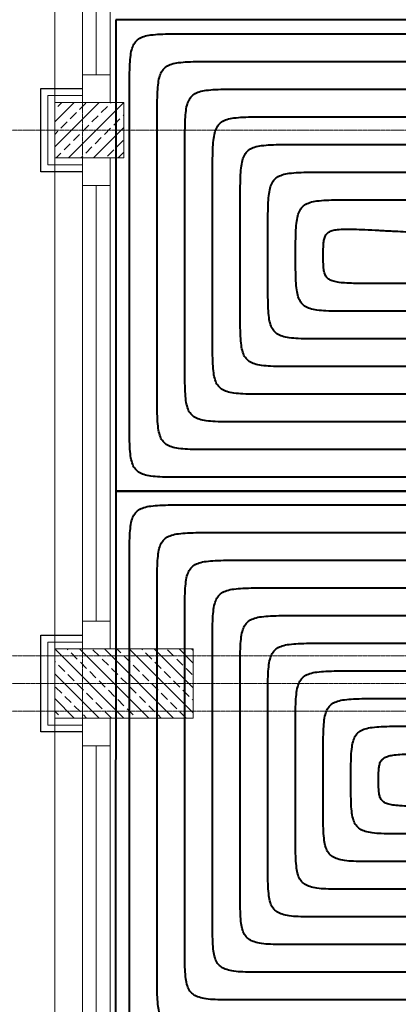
# Model space of a CAD drawing. Header units: millimetres. Extents: x 49908 to 79848, y -11883 to -3092.
# Tile 38 of 222: x 67738 to 67875, y -5943 to -5587. Entities that reach past the tile are written whole.
import ezdxf
from ezdxf.lldxf.tags import DXFTag

# ---------------------------------------------------------------- set-up
doc = ezdxf.new("R2010")
doc.units = ezdxf.units.MM
doc.linetypes.add('DASHDOT', pattern=[1, 0.5, -0.25, 0, -0.25])
doc.linetypes.add('DASHED', pattern=[19.05, 12.7, -6.35])
doc.layers.get('0').update_dxf_attribs({"color": 9, "lineweight": 9})
for name, color, linetype, lineweight in [('A stolarka', 9, 'Continuous', 9), ('A_IZOLACJA', 9, 'ZIGZAG', 9), ('A_KONSTRUKCJA', 9, 'Continuous', 25), ('A_OSIE', 9, 'DASHDOT', 9), ('A_PRZERYW', 9, 'DASHED', 9)]:
    doc.layers.add(name, color=color, linetype=linetype, lineweight=lineweight)
doc.layers.add('IS_Ogrzewanie_płaszczyznowe', color=7, linetype='SOLID', true_color=0xac00e6)
doc.layers.add('IS_Rys.pętli_o.p._Powrót', color=7, linetype='DASH', lineweight=13, true_color=0x4c9a5f)
doc.layers.add('IS_Rys.pętli_o.p._Zasilanie', color=7, linetype='SOLID', lineweight=13, true_color=0xff8c1a)
tags = doc.linetypes.add('DASH', pattern=[15, 10, -5]).pattern_tags.tags
tags[6:7] = [DXFTag(74, 4), DXFTag(75, 0), DXFTag(340, '0'), DXFTag(46, 0.0), DXFTag(50, 0.0), DXFTag(44, 0.0), DXFTag(45, 0.0)]
tags[4:5] = [DXFTag(74, 4), DXFTag(75, 0), DXFTag(340, '0'), DXFTag(46, 0.0), DXFTag(50, 0.0), DXFTag(44, 0.0), DXFTag(45, 0.0)]
tags = doc.linetypes.add('SOLID', pattern=[10, 10, 0]).pattern_tags.tags
tags[6:7] = [DXFTag(74, 4), DXFTag(75, 0), DXFTag(340, '0'), DXFTag(46, 0.0), DXFTag(50, 0.0), DXFTag(44, 0.0), DXFTag(45, 0.0)]
tags[4:5] = [DXFTag(74, 4), DXFTag(75, 0), DXFTag(340, '0'), DXFTag(46, 0.0), DXFTag(50, 0.0), DXFTag(44, 0.0), DXFTag(45, 0.0)]
doc.linetypes.add('ZIGZAG', pattern='A,0.00254,-5.08,[131,ltypeshp.shx,S=5.08,R=0,X=-5.08,Y=0],-10.16,[131,ltypeshp.shx,S=5.08,R=180,X=5.08,Y=0],-5.08', length=20.32254)

msp = doc.modelspace()

# ---------------------------------------------------------------- hatches: boundary and pattern name
at = {"lineweight": 5, "ltscale": 0.25}
h = msp.add_hatch(dxfattribs=at)
h.set_pattern_fill('ANSI33', color=256, style=0)
h.set_pattern_definition([(45, (67750.4694, -5641.6265), (-4.4901, 4.4901), []), (45, (67754.9595, -5641.6265), (-4.4901, 4.4901), [3.175, -1.5875])])
h.paths.add_polyline_path([(67750.47, -5616.63), (67750.47, -5636.63), (67775.47, -5636.63), (67775.47, -5616.63)])
h = msp.add_hatch(dxfattribs=at)
h.set_pattern_fill('ANSI33', color=256, angle=90, style=0)
h.set_pattern_definition([(135, (67775.4694, -5839.1265), (-4.4901, -4.4901), []), (135, (67775.4694, -5834.6363), (-4.4901, -4.4901), [3.175, -1.5875])])
h.paths.add_polyline_path([(67750.47, -5839.13), (67800.47, -5839.13), (67800.47, -5814.13), (67750.47, -5814.13)])

# ---------------------------------------------------------------- linework, layer by layer
for points in [[(67750.47, -5616.63), (67750.47, -5636.63), (67775.47, -5636.63), (67775.47, -5616.63)], [(67750.47, -5839.13), (67800.47, -5839.13), (67800.47, -5814.13), (67750.47, -5814.13)]]:
    msp.add_lwpolyline(points, close=True)
at = {"layer": 'A stolarka'}
for points in [[(67760.47, -5439.13), (67760.47, -5616.63)], [(67765.47, -5449.13), (67765.47, -5606.63)], [(67770.47, -5449.13), (67770.47, -5606.63)], [(67770.47, -5616.63), (67770.47, -5606.63), (67760.47, -5606.63), (67760.47, -5616.63), (67770.47, -5616.63)], [(67760.47, -5636.63), (67760.47, -5814.13)], [(67770.47, -5646.63), (67770.47, -5636.63), (67760.47, -5636.63), (67760.47, -5646.63), (67770.47, -5646.63)], [(67765.47, -5646.63), (67765.47, -5804.13)], [(67770.47, -5646.63), (67770.47, -5804.13)], [(67770.47, -5814.13), (67770.47, -5804.13), (67760.47, -5804.13), (67760.47, -5814.13), (67770.47, -5814.13)], [(67760.47, -5839.13), (67760.47, -6016.63)], [(67770.47, -5849.13), (67770.47, -5839.13), (67760.47, -5839.13), (67760.47, -5849.13), (67770.47, -5849.13)], [(67765.47, -5849.13), (67765.47, -6006.63)], [(67770.47, -5849.13), (67770.47, -6006.63)]]:
    msp.add_lwpolyline(points, dxfattribs=at)
at = {"layer": 'A_IZOLACJA', "ltscale": 0.005}
for points in [[(67760.47, -5639.13), (67747.97, -5639.13), (67747.97, -5614.13), (67760.47, -5614.13)], [(67760.47, -5841.63), (67747.97, -5841.63), (67747.97, -5811.63), (67760.47, -5811.63)]]:
    msp.add_lwpolyline(points, dxfattribs=at)
at = {"layer": 'A_KONSTRUKCJA'}
for points in [[(67760.47, -5641.63), (67745.47, -5641.63), (67745.47, -5611.63), (67760.47, -5611.63)], [(67760.47, -5844.13), (67745.47, -5844.13), (67745.47, -5809.13), (67760.47, -5809.13)]]:
    msp.add_lwpolyline(points, dxfattribs=at)
at = {"layer": 'A_OSIE', "ltscale": 0.3, "transparency": 33554559}
for p, q in [((67760.47, -3902.99), (67760.47, -7140.05)), ((70341.81, -5626.63), (67440.85, -5626.63)), ((70341.81, -5816.63), (67440.85, -5816.63)), ((70344.5, -5826.63), (67440.85, -5826.63)), ((70341.81, -5836.63), (67440.85, -5836.63))]:
    msp.add_line(p, q, dxfattribs=at)
at = {"layer": 'A_PRZERYW', "ltscale": 0.01}
msp.add_lwpolyline([(68680.47, -6566.63), (67750.47, -6566.63), (67750.47, -4643.63)], dxfattribs=at)
at = {"layer": 'IS_Ogrzewanie_płaszczyznowe', "lineweight": 40}
for p, q in [((67772.53, -5586.81), (67772.5, -5757.07)), ((68143.46, -5586.81), (67772.53, -5586.81)), ((67772.5, -5757.07), (67772.46, -5966.01)), ((67772.5, -5757.07), (68143.46, -5757.07)), ((68143.46, -5757.07), (67772.5, -5757.07))]:
    msp.add_line(p, q, dxfattribs=at)
at = {"layer": 'IS_Rys.pętli_o.p._Powrót', "lineweight": 40}
for points, knots in [([(67787.52, -5621.81), (67787.52, -5620.15), (67787.52, -5617.14), (67787.6, -5613.03), (67787.84, -5609.72), (67788.35, -5607.1), (67789.26, -5605.04), (67790.75, -5603.55), (67792.81, -5602.64), (67795.44, -5602.13), (67798.75, -5601.88), (67802.85, -5601.81), (67805.87, -5601.81), (67807.53, -5601.81)], [0, 0, 0, 0, 0.0497373, 0.0904723, 0.1232047, 0.1492016, 0.1703736, 0.1897132, 0.2108852, 0.2368821, 0.2696145, 0.3103495, 0.3600868, 0.3600868, 0.3600868, 0.3600868]), ([(67807.53, -5601.81), (67809.71, -5601.81), (67817.87, -5601.81), (67834.97, -5601.81), (67860.93, -5601.81), (67893.22, -5601.81), (67929.32, -5601.81), (67966.68, -5601.81), (68002.77, -5601.81), (68035.06, -5601.81), (68061.03, -5601.81), (68078.12, -5601.81), (68086.28, -5601.81), (68088.46, -5601.81)], [0, 0, 0, 0, 0.065433, 0.244845, 0.512909, 0.844294, 1.213673, 1.595716, 1.965095, 2.29648, 2.564544, 2.743956, 2.809389, 2.809389, 2.809389, 2.809389]), ([(67787.5, -5722.07), (67787.5, -5721.29), (67787.5, -5718.38), (67787.51, -5712.27), (67787.51, -5703.01), (67787.51, -5691.48), (67787.51, -5678.6), (67787.51, -5665.27), (67787.52, -5652.39), (67787.52, -5640.87), (67787.52, -5631.6), (67787.52, -5625.5), (67787.52, -5622.59), (67787.52, -5621.81)], [0, 0, 0, 0, 0.023351, 0.087376, 0.183038, 0.301298, 0.433116, 0.569453, 0.701271, 0.81953, 0.915192, 0.979218, 1.002569, 1.002569, 1.002569, 1.002569]), ([(67807.52, -5641.81), (67807.52, -5640.15), (67807.52, -5637.14), (67807.59, -5633.03), (67807.84, -5629.72), (67808.35, -5627.1), (67809.26, -5625.04), (67810.75, -5623.55), (67812.81, -5622.64), (67815.43, -5622.13), (67818.74, -5621.88), (67822.85, -5621.81), (67825.86, -5621.81), (67827.52, -5621.81)], [0, 0, 0, 0, 0.0497373, 0.0904723, 0.1232047, 0.1492016, 0.1703736, 0.1897132, 0.2108852, 0.2368821, 0.2696145, 0.3103495, 0.3600868, 0.3600868, 0.3600868, 0.3600868]), ([(67827.52, -5621.81), (67829.39, -5621.81), (67836.39, -5621.81), (67851.06, -5621.81), (67873.32, -5621.81), (67901.02, -5621.81), (67931.97, -5621.81), (67964.01, -5621.81), (67994.97, -5621.81), (68022.67, -5621.81), (68044.93, -5621.81), (68059.59, -5621.81), (68066.59, -5621.81), (68068.46, -5621.81)], [0, 0, 0, 0, 0.056117, 0.209987, 0.439887, 0.724095, 1.040886, 1.368539, 1.68533, 1.969537, 2.199437, 2.353308, 2.409425, 2.409425, 2.409425, 2.409425]), ([(67807.51, -5702.07), (67807.51, -5701.6), (67807.51, -5699.85), (67807.51, -5696.18), (67807.51, -5690.61), (67807.51, -5683.69), (67807.51, -5675.94), (67807.51, -5667.93), (67807.52, -5660.19), (67807.52, -5653.26), (67807.52, -5647.7), (67807.52, -5644.03), (67807.52, -5642.28), (67807.52, -5641.81)], [0, 0, 0, 0, 0.0140343, 0.0525154, 0.1100107, 0.1810876, 0.2603134, 0.3422555, 0.4214813, 0.4925582, 0.5500535, 0.5885346, 0.6025689, 0.6025689, 0.6025689, 0.6025689]), ([(67827.52, -5661.81), (67827.52, -5660.15), (67827.51, -5657.14), (67827.59, -5653.03), (67827.84, -5649.72), (67828.34, -5647.1), (67829.26, -5645.04), (67830.75, -5643.55), (67832.8, -5642.64), (67835.43, -5642.13), (67838.74, -5641.88), (67842.85, -5641.81), (67845.86, -5641.81), (67847.52, -5641.81)], [0, 0, 0, 0, 0.0497373, 0.0904723, 0.1232047, 0.1492016, 0.1703736, 0.1897132, 0.2108852, 0.2368821, 0.2696145, 0.3103495, 0.3600868, 0.3600868, 0.3600868, 0.3600868]), ([(67847.52, -5641.81), (67849.08, -5641.81), (67854.92, -5641.81), (67867.15, -5641.81), (67885.72, -5641.81), (67908.81, -5641.81), (67934.63, -5641.81), (67961.35, -5641.81), (67987.17, -5641.81), (68010.27, -5641.81), (68028.84, -5641.81), (68041.07, -5641.81), (68046.9, -5641.81), (68048.46, -5641.81)], [0, 0, 0, 0, 0.046802, 0.17513, 0.366866, 0.603895, 0.868099, 1.141362, 1.405566, 1.642595, 1.834331, 1.962659, 2.009461, 2.009461, 2.009461, 2.009461]), ([(67827.51, -5682.07), (67827.51, -5681.91), (67827.51, -5681.32), (67827.51, -5680.09), (67827.51, -5678.22), (67827.51, -5675.89), (67827.51, -5673.29), (67827.51, -5670.59), (67827.51, -5667.99), (67827.51, -5665.66), (67827.51, -5663.79), (67827.51, -5662.56), (67827.52, -5661.97), (67827.52, -5661.81)], [0, 0, 0, 0, 0.004718, 0.0176544, 0.0369829, 0.0608772, 0.087511, 0.1150579, 0.1416917, 0.165586, 0.1849145, 0.1978509, 0.2025689, 0.2025689, 0.2025689, 0.2025689]), ([(67847.51, -5671.94), (67847.51, -5671.1), (67847.51, -5669.57), (67847.59, -5667.49), (67847.83, -5665.81), (67848.38, -5664.44), (67849.4, -5663.43), (67850.88, -5662.82), (67852.86, -5662.49), (67855.44, -5662.37), (67858.73, -5662.42), (67862.82, -5662.59), (67865.83, -5662.74), (67867.49, -5662.83)], [0, 0, 0, 0, 0.0251808, 0.0457763, 0.0623907, 0.0761397, 0.0891171, 0.1041274, 0.1235368, 0.1489443, 0.18151, 0.2222077, 0.2719409, 0.2719409, 0.2719409, 0.2719409]), ([(67867.49, -5662.83), (67868.11, -5662.86), (67870.45, -5662.98), (67875.35, -5663.23), (67882.79, -5663.61), (67892.04, -5664.08), (67902.39, -5664.61), (67913.09, -5665.16), (67923.43, -5665.68), (67932.69, -5666.16), (67940.13, -5666.54), (67945.03, -5666.79), (67947.36, -5666.91), (67947.99, -5666.94)], [0, 0, 0, 0, 0.0187737, 0.0702498, 0.1471613, 0.2422409, 0.3482212, 0.4578352, 0.5638156, 0.6588951, 0.7358066, 0.7872828, 0.8060565, 0.8060565, 0.8060565, 0.8060565]), ([(67867.51, -5682.07), (67865.85, -5682.07), (67862.84, -5682.07), (67858.73, -5682.03), (67855.44, -5681.91), (67852.85, -5681.65), (67850.88, -5681.22), (67849.39, -5680.54), (67848.38, -5679.48), (67847.83, -5678.09), (67847.59, -5676.39), (67847.51, -5674.31), (67847.51, -5672.78), (67847.51, -5671.94)], [0, 0, 0, 0, 0.0497371, 0.0904617, 0.1231006, 0.1486501, 0.1682891, 0.1836154, 0.1969339, 0.2109436, 0.2277011, 0.2483498, 0.2735382, 0.2735382, 0.2735382, 0.2735382]), ([(67847.51, -5702.07), (67845.85, -5702.07), (67842.83, -5702.07), (67838.73, -5701.99), (67835.42, -5701.75), (67832.79, -5701.24), (67830.74, -5700.33), (67829.25, -5698.84), (67828.33, -5696.78), (67827.83, -5694.16), (67827.58, -5690.85), (67827.51, -5686.74), (67827.51, -5683.72), (67827.51, -5682.07)], [0, 0, 0, 0, 0.0497372, 0.0904719, 0.1232032, 0.1491981, 0.1703672, 0.1897033, 0.2108724, 0.2368673, 0.2695986, 0.3103333, 0.3600705, 0.3600705, 0.3600705, 0.3600705]), ([(68048.46, -5682.07), (68047.06, -5682.07), (68041.8, -5682.07), (68030.79, -5682.07), (68014.07, -5682.07), (67993.27, -5682.07), (67970.02, -5682.07), (67945.96, -5682.07), (67922.71, -5682.07), (67901.91, -5682.07), (67885.19, -5682.07), (67874.17, -5682.07), (67868.92, -5682.07), (67867.51, -5682.07)], [0, 0, 0, 0, 0.042145, 0.157705, 0.330366, 0.543812, 0.781729, 1.027804, 1.265722, 1.479168, 1.651828, 1.767388, 1.809533, 1.809533, 1.809533, 1.809533]), ([(67827.5, -5722.07), (67825.85, -5722.07), (67822.83, -5722.07), (67818.72, -5721.99), (67815.41, -5721.75), (67812.79, -5721.24), (67810.73, -5720.33), (67809.24, -5718.84), (67808.33, -5716.78), (67807.82, -5714.16), (67807.58, -5710.85), (67807.5, -5706.74), (67807.51, -5703.72), (67807.51, -5702.07)], [0, 0, 0, 0, 0.0497372, 0.0904719, 0.1232032, 0.1491981, 0.1703672, 0.1897033, 0.2108724, 0.2368673, 0.2695986, 0.3103333, 0.3600705, 0.3600705, 0.3600705, 0.3600705]), ([(68068.46, -5702.07), (68066.75, -5702.07), (68060.33, -5702.07), (68046.88, -5702.07), (68026.46, -5702.07), (68001.07, -5702.07), (67972.68, -5702.07), (67943.29, -5702.07), (67914.91, -5702.07), (67889.51, -5702.07), (67869.09, -5702.07), (67855.64, -5702.07), (67849.22, -5702.07), (67847.51, -5702.07)], [0, 0, 0, 0, 0.051463, 0.19257, 0.4034, 0.664033, 0.954547, 1.255022, 1.545537, 1.80617, 2.017, 2.158107, 2.209569, 2.209569, 2.209569, 2.209569]), ([(67807.5, -5742.07), (67805.84, -5742.07), (67802.83, -5742.07), (67798.72, -5741.99), (67795.41, -5741.75), (67792.79, -5741.24), (67790.73, -5740.33), (67789.24, -5738.84), (67788.33, -5736.78), (67787.82, -5734.16), (67787.58, -5730.85), (67787.5, -5726.74), (67787.5, -5723.72), (67787.5, -5722.07)], [0, 0, 0, 0, 0.0497372, 0.0904719, 0.1232032, 0.1491981, 0.1703672, 0.1897033, 0.2108724, 0.2368673, 0.2695986, 0.3103333, 0.3600705, 0.3600705, 0.3600705, 0.3600705]), ([(68088.46, -5722.07), (68086.44, -5722.07), (68078.86, -5722.07), (68062.98, -5722.07), (68038.86, -5722.07), (68008.86, -5722.07), (67975.34, -5722.07), (67940.63, -5722.07), (67907.11, -5722.07), (67877.11, -5722.07), (67852.99, -5722.07), (67837.11, -5722.07), (67829.53, -5722.07), (67827.5, -5722.07)], [0, 0, 0, 0, 0.06078, 0.227434, 0.476434, 0.784254, 1.127365, 1.48224, 1.825351, 2.133171, 2.382172, 2.548826, 2.609606, 2.609606, 2.609606, 2.609606]), ([(68108.46, -5742.07), (68106.13, -5742.07), (68097.38, -5742.07), (68079.07, -5742.07), (68051.26, -5742.07), (68016.66, -5742.07), (67977.99, -5742.07), (67937.97, -5742.07), (67899.3, -5742.07), (67864.71, -5742.07), (67836.9, -5742.07), (67818.58, -5742.07), (67809.84, -5742.07), (67807.5, -5742.07)], [0, 0, 0, 0, 0.070097, 0.262298, 0.549469, 0.904475, 1.300183, 1.709458, 2.105166, 2.460173, 2.747344, 2.939545, 3.009642, 3.009642, 3.009642, 3.009642]), ([(67787.49, -5792.07), (67787.49, -5790.41), (67787.49, -5787.39), (67787.57, -5783.29), (67787.81, -5779.98), (67788.32, -5777.35), (67789.23, -5775.29), (67790.72, -5773.8), (67792.78, -5772.89), (67795.4, -5772.38), (67798.71, -5772.14), (67802.82, -5772.06), (67805.84, -5772.07), (67807.5, -5772.07)], [0, 0, 0, 0, 0.0497373, 0.0904723, 0.1232047, 0.1492016, 0.1703736, 0.1897132, 0.2108852, 0.2368821, 0.2696145, 0.3103495, 0.3600868, 0.3600868, 0.3600868, 0.3600868]), ([(67807.5, -5772.07), (67809.83, -5772.07), (67818.58, -5772.07), (67836.89, -5772.07), (67864.7, -5772.07), (67899.3, -5772.07), (67937.97, -5772.07), (67977.99, -5772.07), (68016.66, -5772.07), (68051.26, -5772.07), (68079.07, -5772.07), (68097.38, -5772.07), (68106.13, -5772.07), (68108.46, -5772.07)], [0, 0, 0, 0, 0.070098, 0.262303, 0.549479, 0.904492, 1.300207, 1.709489, 2.105204, 2.460217, 2.747393, 2.939598, 3.009696, 3.009696, 3.009696, 3.009696]), ([(67787.47, -5931.01), (67787.47, -5929.93), (67787.47, -5925.89), (67787.47, -5917.44), (67787.47, -5904.6), (67787.47, -5888.63), (67787.48, -5870.78), (67787.48, -5852.3), (67787.48, -5834.45), (67787.49, -5818.48), (67787.49, -5805.64), (67787.49, -5797.18), (67787.49, -5793.15), (67787.49, -5792.07)], [0, 0, 0, 0, 0.03236, 0.12109, 0.253662, 0.417551, 0.600229, 0.789171, 0.971849, 1.135738, 1.26831, 1.35704, 1.3894, 1.3894, 1.3894, 1.3894]), ([(67807.49, -5812.07), (67807.49, -5810.41), (67807.49, -5807.39), (67807.56, -5803.29), (67807.81, -5799.98), (67808.32, -5797.35), (67809.23, -5795.29), (67810.72, -5793.8), (67812.78, -5792.89), (67815.4, -5792.38), (67818.71, -5792.14), (67822.82, -5792.06), (67825.83, -5792.07), (67827.49, -5792.07)], [0, 0, 0, 0, 0.0497373, 0.0904723, 0.1232047, 0.1492016, 0.1703736, 0.1897132, 0.2108852, 0.2368821, 0.2696145, 0.3103495, 0.3600868, 0.3600868, 0.3600868, 0.3600868]), ([(67827.49, -5792.07), (67829.52, -5792.07), (67837.1, -5792.07), (67852.98, -5792.07), (67877.1, -5792.07), (67907.1, -5792.07), (67940.63, -5792.07), (67975.33, -5792.07), (68008.86, -5792.07), (68038.86, -5792.07), (68062.98, -5792.07), (68078.86, -5792.07), (68086.44, -5792.07), (68088.46, -5792.07)], [0, 0, 0, 0, 0.060783, 0.227445, 0.476457, 0.784292, 1.12742, 1.482312, 1.82544, 2.133274, 2.382287, 2.548949, 2.609732, 2.609732, 2.609732, 2.609732]), ([(67807.47, -5911.01), (67807.47, -5910.24), (67807.47, -5907.36), (67807.47, -5901.34), (67807.47, -5892.2), (67807.48, -5880.83), (67807.48, -5868.12), (67807.48, -5854.96), (67807.48, -5842.25), (67807.48, -5830.87), (67807.49, -5821.73), (67807.49, -5815.71), (67807.49, -5812.83), (67807.49, -5812.07)], [0, 0, 0, 0, 0.0230439, 0.0862287, 0.1806343, 0.2973404, 0.4274268, 0.5619733, 0.6920597, 0.8087658, 0.9031713, 0.9663561, 0.9894, 0.9894, 0.9894, 0.9894]), ([(67827.48, -5832.07), (67827.48, -5830.41), (67827.48, -5827.39), (67827.56, -5823.29), (67827.8, -5819.98), (67828.31, -5817.35), (67829.23, -5815.29), (67830.71, -5813.8), (67832.77, -5812.89), (67835.4, -5812.38), (67838.71, -5812.14), (67842.81, -5812.06), (67845.83, -5812.07), (67847.49, -5812.07)], [0, 0, 0, 0, 0.0497373, 0.0904723, 0.1232047, 0.1492016, 0.1703736, 0.1897132, 0.2108852, 0.2368821, 0.2696145, 0.3103495, 0.3600868, 0.3600868, 0.3600868, 0.3600868]), ([(67847.49, -5812.07), (67849.2, -5812.07), (67855.62, -5812.07), (67869.07, -5812.07), (67889.49, -5812.07), (67914.89, -5812.07), (67943.28, -5812.07), (67972.67, -5812.07), (68001.06, -5812.07), (68026.46, -5812.07), (68046.88, -5812.07), (68060.33, -5812.07), (68066.75, -5812.07), (68068.46, -5812.07)], [0, 0, 0, 0, 0.051467, 0.192587, 0.403436, 0.664092, 0.954633, 1.255135, 1.545675, 1.806331, 2.017181, 2.1583, 2.209768, 2.209768, 2.209768, 2.209768]), ([(67827.47, -5891.01), (67827.47, -5890.55), (67827.47, -5888.84), (67827.47, -5885.25), (67827.48, -5879.8), (67827.48, -5873.03), (67827.48, -5865.46), (67827.48, -5857.62), (67827.48, -5850.05), (67827.48, -5843.27), (67827.48, -5837.82), (67827.48, -5834.24), (67827.48, -5832.52), (67827.48, -5832.07)], [0, 0, 0, 0, 0.0137276, 0.0513677, 0.1076065, 0.17713, 0.2546243, 0.3347757, 0.41227, 0.4817936, 0.5380323, 0.5756724, 0.5894, 0.5894, 0.5894, 0.5894]), ([(67847.48, -5852.07), (67847.48, -5850.41), (67847.48, -5847.39), (67847.56, -5843.29), (67847.8, -5839.98), (67848.31, -5837.35), (67849.22, -5835.29), (67850.71, -5833.8), (67852.77, -5832.89), (67855.39, -5832.38), (67858.7, -5832.14), (67862.81, -5832.06), (67865.83, -5832.07), (67867.48, -5832.07)], [0, 0, 0, 0, 0.0497373, 0.0904723, 0.1232047, 0.1492016, 0.1703736, 0.1897132, 0.2108852, 0.2368821, 0.2696145, 0.3103495, 0.3600868, 0.3600868, 0.3600868, 0.3600868]), ([(67867.48, -5832.07), (67868.89, -5832.07), (67874.15, -5832.07), (67885.16, -5832.07), (67901.89, -5832.07), (67922.69, -5832.07), (67945.94, -5832.07), (67970.01, -5832.07), (67993.26, -5832.07), (68014.06, -5832.07), (68030.79, -5832.07), (68041.8, -5832.07), (68047.06, -5832.07), (68048.46, -5832.07)], [0, 0, 0, 0, 0.042152, 0.157729, 0.330415, 0.543893, 0.781846, 1.027958, 1.265911, 1.479389, 1.652075, 1.767652, 1.809804, 1.809804, 1.809804, 1.809804]), ([(67847.48, -5871.01), (67847.48, -5870.86), (67847.48, -5870.31), (67847.48, -5869.16), (67847.48, -5867.41), (67847.48, -5865.23), (67847.48, -5862.8), (67847.48, -5860.28), (67847.48, -5857.84), (67847.48, -5855.67), (67847.48, -5853.92), (67847.48, -5852.76), (67847.48, -5852.21), (67847.48, -5852.07)], [0, 0, 0, 0, 0.0044113, 0.0165067, 0.0345787, 0.0569196, 0.0818219, 0.1075781, 0.1324804, 0.1548213, 0.1728933, 0.1849887, 0.1894, 0.1894, 0.1894, 0.1894]), ([(67867.48, -5861.54), (67867.48, -5860.75), (67867.48, -5859.32), (67867.55, -5857.37), (67867.8, -5855.78), (67868.36, -5854.47), (67869.38, -5853.49), (67870.85, -5852.85), (67872.83, -5852.45), (67875.41, -5852.22), (67878.7, -5852.1), (67882.81, -5852.07), (67885.82, -5852.07), (67887.48, -5852.07)], [0, 0, 0, 0, 0.023551, 0.0428614, 0.0585631, 0.0718114, 0.0846836, 0.099814, 0.1193855, 0.1449165, 0.1775518, 0.2182762, 0.2680133, 0.2680133, 0.2680133, 0.2680133]), ([(67887.48, -5871.01), (67885.82, -5871.01), (67882.8, -5871.01), (67878.7, -5870.97), (67875.41, -5870.86), (67872.82, -5870.62), (67870.85, -5870.22), (67869.37, -5869.59), (67868.36, -5868.6), (67867.8, -5867.3), (67867.55, -5865.7), (67867.48, -5863.75), (67867.48, -5862.32), (67867.48, -5861.54)], [0, 0, 0, 0, 0.0497371, 0.0904613, 0.1230961, 0.1486262, 0.1681961, 0.1833244, 0.1961944, 0.2094408, 0.2251415, 0.2444515, 0.2680025, 0.2680025, 0.2680025, 0.2680025]), ([(67867.47, -5891.01), (67865.82, -5891.01), (67862.8, -5891.01), (67858.69, -5890.93), (67855.38, -5890.69), (67852.76, -5890.18), (67850.7, -5889.27), (67849.21, -5887.78), (67848.3, -5885.72), (67847.79, -5883.1), (67847.55, -5879.79), (67847.47, -5875.68), (67847.48, -5872.66), (67847.48, -5871.01)], [0, 0, 0, 0, 0.0497372, 0.0904719, 0.1232032, 0.1491981, 0.1703672, 0.1897033, 0.2108724, 0.2368673, 0.2695986, 0.3103333, 0.3600705, 0.3600705, 0.3600705, 0.3600705]), ([(67847.47, -5911.01), (67845.81, -5911.01), (67842.8, -5911.01), (67838.69, -5910.93), (67835.38, -5910.69), (67832.76, -5910.18), (67830.7, -5909.27), (67829.21, -5907.78), (67828.3, -5905.72), (67827.79, -5903.1), (67827.55, -5899.79), (67827.47, -5895.68), (67827.47, -5892.66), (67827.47, -5891.01)], [0, 0, 0, 0, 0.0497372, 0.0904719, 0.1232032, 0.1491981, 0.1703672, 0.1897033, 0.2108724, 0.2368673, 0.2695986, 0.3103333, 0.3600705, 0.3600705, 0.3600705, 0.3600705]), ([(68068.46, -5891.01), (68066.9, -5891.01), (68061.07, -5891.01), (68048.83, -5891.01), (68030.26, -5891.01), (68007.16, -5891.01), (67981.33, -5891.01), (67954.61, -5891.01), (67928.78, -5891.01), (67905.68, -5891.01), (67887.1, -5891.01), (67874.87, -5891.01), (67869.03, -5891.01), (67867.47, -5891.01)], [0, 0, 0, 0, 0.046812, 0.175169, 0.366948, 0.60403, 0.868293, 1.141617, 1.40588, 1.642962, 1.834741, 1.963098, 2.00991, 2.00991, 2.00991, 2.00991]), ([(67827.47, -5931.01), (67825.81, -5931.01), (67822.79, -5931.01), (67818.69, -5930.93), (67815.38, -5930.69), (67812.75, -5930.18), (67810.69, -5929.27), (67809.2, -5927.78), (67808.29, -5925.72), (67807.79, -5923.1), (67807.54, -5919.79), (67807.47, -5915.68), (67807.47, -5912.66), (67807.47, -5911.01)], [0, 0, 0, 0, 0.0497372, 0.0904719, 0.1232032, 0.1491981, 0.1703672, 0.1897033, 0.2108724, 0.2368673, 0.2695986, 0.3103333, 0.3600705, 0.3600705, 0.3600705, 0.3600705]), ([(68088.46, -5911.01), (68086.59, -5911.01), (68079.59, -5911.01), (68064.93, -5911.01), (68042.66, -5911.01), (68014.95, -5911.01), (67983.99, -5911.01), (67951.94, -5911.01), (67920.98, -5911.01), (67893.28, -5911.01), (67871.01, -5911.01), (67856.34, -5911.01), (67849.34, -5911.01), (67847.47, -5911.01)], [0, 0, 0, 0, 0.056129, 0.210033, 0.439983, 0.724251, 1.041111, 1.368835, 1.685695, 1.969963, 2.199913, 2.353816, 2.409946, 2.409946, 2.409946, 2.409946]), ([(67807.46, -5951.01), (67805.81, -5951.01), (67802.79, -5951.01), (67798.68, -5950.93), (67795.37, -5950.69), (67792.75, -5950.18), (67790.69, -5949.27), (67789.2, -5947.78), (67788.29, -5945.72), (67787.78, -5943.1), (67787.54, -5939.79), (67787.46, -5935.68), (67787.47, -5932.66), (67787.47, -5931.01)], [0, 0, 0, 0, 0.0497372, 0.0904719, 0.1232032, 0.1491981, 0.1703672, 0.1897033, 0.2108724, 0.2368673, 0.2695986, 0.3103333, 0.3600705, 0.3600705, 0.3600705, 0.3600705]), ([(68108.46, -5931.01), (68106.28, -5931.01), (68098.12, -5931.01), (68081.02, -5931.01), (68055.05, -5931.01), (68022.75, -5931.01), (67986.65, -5931.01), (67949.28, -5931.01), (67913.18, -5931.01), (67880.88, -5931.01), (67854.91, -5931.01), (67837.81, -5931.01), (67829.65, -5931.01), (67827.47, -5931.01)], [0, 0, 0, 0, 0.065447, 0.244897, 0.513017, 0.844472, 1.213929, 1.596053, 1.96551, 2.296965, 2.565085, 2.744535, 2.809982, 2.809982, 2.809982, 2.809982])]:
    msp.add_open_spline(points, degree=3, knots=knots, dxfattribs=at)
at = {"layer": 'IS_Rys.pętli_o.p._Zasilanie', "lineweight": 40}
for points, knots in [([(67777.52, -5611.81), (67777.52, -5610.15), (67777.52, -5607.14), (67777.6, -5603.03), (67777.84, -5599.72), (67778.35, -5597.1), (67779.26, -5595.04), (67780.75, -5593.55), (67782.81, -5592.64), (67785.44, -5592.13), (67788.75, -5591.88), (67792.85, -5591.81), (67795.87, -5591.81), (67797.53, -5591.81)], [0, 0, 0, 0, 0.0497373, 0.0904723, 0.1232047, 0.1492016, 0.1703736, 0.1897132, 0.2108852, 0.2368821, 0.2696145, 0.3103495, 0.3600868, 0.3600868, 0.3600868, 0.3600868]), ([(67797.53, -5591.81), (67799.86, -5591.81), (67808.61, -5591.81), (67826.92, -5591.81), (67854.73, -5591.81), (67889.32, -5591.81), (67927.99, -5591.81), (67968.01, -5591.81), (68006.67, -5591.81), (68041.26, -5591.81), (68069.07, -5591.81), (68087.39, -5591.81), (68096.13, -5591.81), (68098.46, -5591.81)], [0, 0, 0, 0, 0.070091, 0.262274, 0.549419, 0.904394, 1.300066, 1.709305, 2.104977, 2.459952, 2.747097, 2.93928, 3.009371, 3.009371, 3.009371, 3.009371]), ([(67777.5, -5732.07), (67777.5, -5731.13), (67777.5, -5727.64), (67777.5, -5720.32), (67777.51, -5709.21), (67777.51, -5695.38), (67777.51, -5679.93), (67777.51, -5663.94), (67777.52, -5648.49), (67777.52, -5634.67), (67777.52, -5623.56), (67777.52, -5616.24), (67777.52, -5612.74), (67777.52, -5611.81)], [0, 0, 0, 0, 0.028009, 0.104807, 0.219552, 0.361403, 0.519517, 0.683052, 0.841166, 0.983016, 1.097762, 1.17456, 1.202569, 1.202569, 1.202569, 1.202569]), ([(67797.52, -5631.81), (67797.52, -5630.15), (67797.52, -5627.14), (67797.6, -5623.03), (67797.84, -5619.72), (67798.35, -5617.1), (67799.26, -5615.04), (67800.75, -5613.55), (67802.81, -5612.64), (67805.43, -5612.13), (67808.74, -5611.88), (67812.85, -5611.81), (67815.87, -5611.81), (67817.52, -5611.81)], [0, 0, 0, 0, 0.0497373, 0.0904723, 0.1232047, 0.1492016, 0.1703736, 0.1897132, 0.2108852, 0.2368821, 0.2696145, 0.3103495, 0.3600868, 0.3600868, 0.3600868, 0.3600868]), ([(67817.52, -5611.81), (67819.55, -5611.81), (67827.13, -5611.81), (67843.01, -5611.81), (67867.12, -5611.81), (67897.12, -5611.81), (67930.64, -5611.81), (67965.34, -5611.81), (67998.87, -5611.81), (68028.86, -5611.81), (68052.98, -5611.81), (68068.86, -5611.81), (68076.44, -5611.81), (68078.46, -5611.81)], [0, 0, 0, 0, 0.060775, 0.227416, 0.476398, 0.784194, 1.127279, 1.482127, 1.825212, 2.133009, 2.381991, 2.548632, 2.609407, 2.609407, 2.609407, 2.609407]), ([(67797.51, -5712.07), (67797.51, -5711.44), (67797.51, -5709.11), (67797.51, -5704.23), (67797.51, -5696.81), (67797.51, -5687.59), (67797.51, -5677.27), (67797.51, -5666.6), (67797.52, -5656.29), (67797.52, -5647.07), (67797.52, -5639.65), (67797.52, -5634.76), (67797.52, -5632.43), (67797.52, -5631.81)], [0, 0, 0, 0, 0.0186924, 0.0699459, 0.1465246, 0.2411927, 0.3467146, 0.4558543, 0.5613761, 0.6560443, 0.732623, 0.7838764, 0.8025689, 0.8025689, 0.8025689, 0.8025689]), ([(67817.52, -5651.81), (67817.52, -5650.15), (67817.52, -5647.14), (67817.59, -5643.03), (67817.84, -5639.72), (67818.35, -5637.1), (67819.26, -5635.04), (67820.75, -5633.55), (67822.81, -5632.64), (67825.43, -5632.13), (67828.74, -5631.88), (67832.85, -5631.81), (67835.86, -5631.81), (67837.52, -5631.81)], [0, 0, 0, 0, 0.0497373, 0.0904723, 0.1232047, 0.1492016, 0.1703736, 0.1897132, 0.2108852, 0.2368821, 0.2696145, 0.3103495, 0.3600868, 0.3600868, 0.3600868, 0.3600868]), ([(67837.52, -5631.81), (67839.24, -5631.81), (67845.65, -5631.81), (67859.1, -5631.81), (67879.52, -5631.81), (67904.92, -5631.81), (67933.3, -5631.81), (67962.68, -5631.81), (67991.07, -5631.81), (68016.47, -5631.81), (68036.88, -5631.81), (68050.33, -5631.81), (68056.75, -5631.81), (68058.46, -5631.81)], [0, 0, 0, 0, 0.05146, 0.192559, 0.403377, 0.663995, 0.954493, 1.25495, 1.545448, 1.806066, 2.016884, 2.157983, 2.209443, 2.209443, 2.209443, 2.209443]), ([(67817.51, -5692.07), (67817.51, -5691.75), (67817.51, -5690.58), (67817.51, -5688.13), (67817.51, -5684.41), (67817.51, -5679.79), (67817.51, -5674.62), (67817.51, -5669.26), (67817.51, -5664.09), (67817.52, -5659.46), (67817.52, -5655.74), (67817.52, -5653.29), (67817.52, -5652.12), (67817.52, -5651.81)], [0, 0, 0, 0, 0.0093761, 0.0350849, 0.0734968, 0.1209824, 0.1739122, 0.2286567, 0.2815865, 0.3290721, 0.367484, 0.3931927, 0.4025689, 0.4025689, 0.4025689, 0.4025689]), ([(67837.51, -5671.81), (67837.51, -5670.15), (67837.51, -5667.14), (67837.59, -5663.03), (67837.83, -5659.72), (67838.34, -5657.1), (67839.25, -5655.04), (67840.74, -5653.55), (67842.8, -5652.64), (67845.43, -5652.13), (67848.74, -5651.88), (67852.84, -5651.81), (67855.86, -5651.81), (67857.52, -5651.81)], [0, 0, 0, 0, 0.0497373, 0.0904723, 0.1232047, 0.1492016, 0.1703736, 0.1897132, 0.2108852, 0.2368821, 0.2696145, 0.3103495, 0.3600868, 0.3600868, 0.3600868, 0.3600868]), ([(67857.52, -5651.81), (67858.92, -5651.81), (67864.18, -5651.81), (67875.19, -5651.81), (67891.91, -5651.81), (67912.71, -5651.81), (67935.96, -5651.81), (67960.02, -5651.81), (67983.27, -5651.81), (68004.07, -5651.81), (68020.79, -5651.81), (68031.8, -5651.81), (68037.06, -5651.81), (68038.46, -5651.81)], [0, 0, 0, 0, 0.042144, 0.157701, 0.330356, 0.543795, 0.781706, 1.027773, 1.265684, 1.479123, 1.651778, 1.767335, 1.809479, 1.809479, 1.809479, 1.809479]), ([(67837.51, -5672.07), (67837.51, -5672.06), (67837.51, -5672.06), (67837.51, -5672.04), (67837.51, -5672.02), (67837.51, -5671.99), (67837.51, -5671.96), (67837.51, -5671.92), (67837.51, -5671.89), (67837.51, -5671.86), (67837.51, -5671.83), (67837.51, -5671.82), (67837.51, -5671.81), (67837.51, -5671.81)], [0, 0, 0, 0, 0.000059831, 0.000223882, 0.000468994, 0.000772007, 0.00110976, 0.001459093, 0.001796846, 0.002099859, 0.002344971, 0.002509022, 0.002568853, 0.002568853, 0.002568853, 0.002568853]), ([(67857.51, -5692.07), (67855.85, -5692.07), (67852.84, -5692.07), (67848.73, -5691.99), (67845.42, -5691.75), (67842.8, -5691.24), (67840.74, -5690.33), (67839.25, -5688.84), (67838.34, -5686.78), (67837.83, -5684.16), (67837.59, -5680.85), (67837.51, -5676.74), (67837.51, -5673.72), (67837.51, -5672.07)], [0, 0, 0, 0, 0.0497372, 0.0904719, 0.1232032, 0.1491981, 0.1703672, 0.1897033, 0.2108724, 0.2368673, 0.2695986, 0.3103333, 0.3600705, 0.3600705, 0.3600705, 0.3600705]), ([(67837.51, -5712.07), (67835.85, -5712.07), (67832.83, -5712.07), (67828.73, -5711.99), (67825.42, -5711.75), (67822.79, -5711.24), (67820.73, -5710.33), (67819.24, -5708.84), (67818.33, -5706.78), (67817.83, -5704.16), (67817.58, -5700.85), (67817.51, -5696.74), (67817.51, -5693.72), (67817.51, -5692.07)], [0, 0, 0, 0, 0.0497372, 0.0904719, 0.1232032, 0.1491981, 0.1703672, 0.1897033, 0.2108724, 0.2368673, 0.2695986, 0.3103333, 0.3600705, 0.3600705, 0.3600705, 0.3600705]), ([(68058.46, -5692.07), (68056.9, -5692.07), (68051.07, -5692.07), (68038.84, -5692.07), (68020.27, -5692.07), (67997.17, -5692.07), (67971.35, -5692.07), (67944.63, -5692.07), (67918.81, -5692.07), (67895.71, -5692.07), (67877.14, -5692.07), (67864.91, -5692.07), (67859.07, -5692.07), (67857.51, -5692.07)], [0, 0, 0, 0, 0.046804, 0.175137, 0.366883, 0.603922, 0.868138, 1.141413, 1.405629, 1.642669, 1.834414, 1.962748, 2.009551, 2.009551, 2.009551, 2.009551]), ([(67817.5, -5732.07), (67815.84, -5732.07), (67812.83, -5732.07), (67808.72, -5731.99), (67805.41, -5731.75), (67802.79, -5731.24), (67800.73, -5730.33), (67799.24, -5728.84), (67798.33, -5726.78), (67797.82, -5724.16), (67797.58, -5720.85), (67797.5, -5716.74), (67797.51, -5713.72), (67797.51, -5712.07)], [0, 0, 0, 0, 0.0497372, 0.0904719, 0.1232032, 0.1491981, 0.1703672, 0.1897033, 0.2108724, 0.2368673, 0.2695986, 0.3103333, 0.3600705, 0.3600705, 0.3600705, 0.3600705]), ([(68078.46, -5712.07), (68076.59, -5712.07), (68069.59, -5712.07), (68054.93, -5712.07), (68032.66, -5712.07), (68004.96, -5712.07), (67974.01, -5712.07), (67941.96, -5712.07), (67911.01, -5712.07), (67883.31, -5712.07), (67861.04, -5712.07), (67846.38, -5712.07), (67839.38, -5712.07), (67837.51, -5712.07)], [0, 0, 0, 0, 0.056121, 0.210002, 0.439917, 0.724144, 1.040956, 1.368631, 1.685444, 1.96967, 2.199586, 2.353466, 2.409588, 2.409588, 2.409588, 2.409588]), ([(67797.5, -5752.07), (67795.84, -5752.07), (67792.83, -5752.07), (67788.72, -5751.99), (67785.41, -5751.75), (67782.78, -5751.24), (67780.73, -5750.33), (67779.24, -5748.84), (67778.33, -5746.78), (67777.82, -5744.16), (67777.57, -5740.85), (67777.5, -5736.74), (67777.5, -5733.72), (67777.5, -5732.07)], [0, 0, 0, 0, 0.0497372, 0.0904719, 0.1232032, 0.1491981, 0.1703672, 0.1897033, 0.2108724, 0.2368673, 0.2695986, 0.3103333, 0.3600705, 0.3600705, 0.3600705, 0.3600705]), ([(68098.46, -5732.07), (68096.28, -5732.07), (68088.12, -5732.07), (68071.02, -5732.07), (68045.06, -5732.07), (68012.76, -5732.07), (67976.67, -5732.07), (67939.3, -5732.07), (67903.21, -5732.07), (67870.91, -5732.07), (67844.94, -5732.07), (67827.85, -5732.07), (67819.68, -5732.07), (67817.5, -5732.07)], [0, 0, 0, 0, 0.065438, 0.244866, 0.512952, 0.844365, 1.213774, 1.595849, 1.965259, 2.296672, 2.564758, 2.744185, 2.809624, 2.809624, 2.809624, 2.809624]), ([(68118.46, -5752.07), (68115.97, -5752.07), (68106.65, -5752.07), (68087.12, -5752.07), (68057.45, -5752.07), (68020.56, -5752.07), (67979.32, -5752.07), (67936.64, -5752.07), (67895.4, -5752.07), (67858.51, -5752.07), (67828.85, -5752.07), (67809.31, -5752.07), (67799.99, -5752.07), (67797.5, -5752.07)], [0, 0, 0, 0, 0.074755, 0.27973, 0.585986, 0.964586, 1.386592, 1.823067, 2.245074, 2.623674, 2.92993, 3.134904, 3.20966, 3.20966, 3.20966, 3.20966]), ([(67777.49, -5782.07), (67777.49, -5780.41), (67777.49, -5777.39), (67777.57, -5773.29), (67777.81, -5769.98), (67778.32, -5767.35), (67779.23, -5765.29), (67780.72, -5763.8), (67782.78, -5762.89), (67785.41, -5762.38), (67788.72, -5762.14), (67792.82, -5762.06), (67795.84, -5762.07), (67797.5, -5762.07)], [0, 0, 0, 0, 0.0497373, 0.0904723, 0.1232047, 0.1492016, 0.1703736, 0.1897132, 0.2108852, 0.2368821, 0.2696145, 0.3103495, 0.3600868, 0.3600868, 0.3600868, 0.3600868]), ([(67797.5, -5762.07), (67799.99, -5762.07), (67809.31, -5762.07), (67828.85, -5762.07), (67858.51, -5762.07), (67895.4, -5762.07), (67936.64, -5762.07), (67979.32, -5762.07), (68020.56, -5762.07), (68057.45, -5762.07), (68087.12, -5762.07), (68106.65, -5762.07), (68115.97, -5762.07), (68118.46, -5762.07)], [0, 0, 0, 0, 0.074756, 0.279731, 0.585989, 0.964591, 1.3866, 1.823078, 2.245086, 2.623688, 2.929946, 3.134922, 3.209678, 3.209678, 3.209678, 3.209678]), ([(67777.46, -5941.01), (67777.47, -5939.77), (67777.47, -5935.16), (67777.47, -5925.48), (67777.47, -5910.79), (67777.47, -5892.52), (67777.48, -5872.1), (67777.48, -5850.97), (67777.48, -5830.55), (67777.49, -5812.28), (67777.49, -5797.59), (67777.49, -5787.92), (67777.49, -5783.3), (67777.49, -5782.07)], [0, 0, 0, 0, 0.037018, 0.13852, 0.290176, 0.477656, 0.68663, 0.90277, 1.111744, 1.299224, 1.45088, 1.552382, 1.5894, 1.5894, 1.5894, 1.5894]), ([(67797.49, -5802.07), (67797.49, -5800.41), (67797.49, -5797.39), (67797.57, -5793.29), (67797.81, -5789.98), (67798.32, -5787.35), (67799.23, -5785.29), (67800.72, -5783.8), (67802.78, -5782.89), (67805.4, -5782.38), (67808.71, -5782.14), (67812.82, -5782.06), (67815.84, -5782.07), (67817.49, -5782.07)], [0, 0, 0, 0, 0.0497373, 0.0904723, 0.1232047, 0.1492016, 0.1703736, 0.1897132, 0.2108852, 0.2368821, 0.2696145, 0.3103495, 0.3600868, 0.3600868, 0.3600868, 0.3600868]), ([(67817.49, -5782.07), (67819.67, -5782.07), (67827.84, -5782.07), (67844.94, -5782.07), (67870.9, -5782.07), (67903.2, -5782.07), (67939.3, -5782.07), (67976.66, -5782.07), (68012.76, -5782.07), (68045.06, -5782.07), (68071.02, -5782.07), (68088.12, -5782.07), (68096.28, -5782.07), (68098.46, -5782.07)], [0, 0, 0, 0, 0.06544, 0.244874, 0.512968, 0.844392, 1.213813, 1.5959, 1.965322, 2.296746, 2.56484, 2.744273, 2.809714, 2.809714, 2.809714, 2.809714]), ([(67797.47, -5921.01), (67797.47, -5920.08), (67797.47, -5916.63), (67797.47, -5909.39), (67797.47, -5898.4), (67797.47, -5884.73), (67797.48, -5869.45), (67797.48, -5853.63), (67797.48, -5838.35), (67797.49, -5824.68), (67797.49, -5813.68), (67797.49, -5806.45), (67797.49, -5802.99), (67797.49, -5802.07)], [0, 0, 0, 0, 0.027702, 0.103659, 0.217148, 0.357446, 0.513828, 0.675572, 0.831954, 0.972252, 1.085741, 1.161698, 1.1894, 1.1894, 1.1894, 1.1894]), ([(67817.49, -5822.07), (67817.49, -5820.41), (67817.48, -5817.39), (67817.56, -5813.29), (67817.81, -5809.98), (67818.31, -5807.35), (67819.23, -5805.29), (67820.72, -5803.8), (67822.77, -5802.89), (67825.4, -5802.38), (67828.71, -5802.14), (67832.82, -5802.06), (67835.83, -5802.07), (67837.49, -5802.07)], [0, 0, 0, 0, 0.0497373, 0.0904723, 0.1232047, 0.1492016, 0.1703736, 0.1897132, 0.2108852, 0.2368821, 0.2696145, 0.3103495, 0.3600868, 0.3600868, 0.3600868, 0.3600868]), ([(67837.49, -5802.07), (67839.36, -5802.07), (67846.36, -5802.07), (67861.03, -5802.07), (67883.29, -5802.07), (67911, -5802.07), (67941.95, -5802.07), (67974, -5802.07), (68004.96, -5802.07), (68032.66, -5802.07), (68054.93, -5802.07), (68069.59, -5802.07), (68076.59, -5802.07), (68078.46, -5802.07)], [0, 0, 0, 0, 0.056125, 0.210016, 0.439947, 0.724192, 1.041026, 1.368723, 1.685557, 1.969803, 2.199734, 2.353625, 2.40975, 2.40975, 2.40975, 2.40975]), ([(67817.47, -5901.01), (67817.47, -5900.39), (67817.47, -5898.1), (67817.47, -5893.3), (67817.47, -5886), (67817.48, -5876.93), (67817.48, -5866.79), (67817.48, -5856.29), (67817.48, -5846.15), (67817.48, -5837.07), (67817.48, -5829.78), (67817.49, -5824.97), (67817.49, -5822.68), (67817.49, -5822.07)], [0, 0, 0, 0, 0.0183857, 0.0687982, 0.1441204, 0.2372352, 0.3410256, 0.4483745, 0.5521649, 0.6452797, 0.7206018, 0.7710143, 0.7894, 0.7894, 0.7894, 0.7894]), ([(67837.48, -5842.07), (67837.48, -5840.41), (67837.48, -5837.39), (67837.56, -5833.29), (67837.8, -5829.98), (67838.31, -5827.35), (67839.22, -5825.29), (67840.71, -5823.8), (67842.77, -5822.89), (67845.4, -5822.38), (67848.71, -5822.14), (67852.81, -5822.06), (67855.83, -5822.07), (67857.49, -5822.07)], [0, 0, 0, 0, 0.0497373, 0.0904723, 0.1232047, 0.1492016, 0.1703736, 0.1897132, 0.2108852, 0.2368821, 0.2696145, 0.3103495, 0.3600868, 0.3600868, 0.3600868, 0.3600868]), ([(67857.49, -5822.07), (67859.05, -5822.07), (67864.89, -5822.07), (67877.12, -5822.07), (67895.69, -5822.07), (67918.79, -5822.07), (67944.61, -5822.07), (67971.34, -5822.07), (67997.16, -5822.07), (68020.26, -5822.07), (68038.84, -5822.07), (68051.07, -5822.07), (68056.9, -5822.07), (68058.46, -5822.07)], [0, 0, 0, 0, 0.046809, 0.175158, 0.366926, 0.603993, 0.868239, 1.141546, 1.405793, 1.64286, 1.834628, 1.962976, 2.009786, 2.009786, 2.009786, 2.009786]), ([(67837.48, -5881.01), (67837.48, -5880.7), (67837.48, -5879.57), (67837.48, -5877.2), (67837.48, -5873.6), (67837.48, -5869.13), (67837.48, -5864.13), (67837.48, -5858.95), (67837.48, -5853.94), (67837.48, -5849.47), (67837.48, -5845.87), (67837.48, -5843.5), (67837.48, -5842.37), (67837.48, -5842.07)], [0, 0, 0, 0, 0.0090694, 0.0339372, 0.0710926, 0.1170248, 0.1682231, 0.2211769, 0.2723752, 0.3183074, 0.3554628, 0.3803306, 0.3894, 0.3894, 0.3894, 0.3894]), ([(67857.48, -5861.54), (67857.48, -5859.92), (67857.48, -5856.99), (67857.55, -5852.99), (67857.8, -5849.77), (67858.31, -5847.21), (67859.22, -5845.2), (67860.72, -5843.75), (67862.77, -5842.87), (67865.39, -5842.38), (67868.7, -5842.14), (67872.81, -5842.06), (67875.82, -5842.07), (67877.48, -5842.07)], [0, 0, 0, 0, 0.0484193, 0.0880756, 0.1199472, 0.1452871, 0.1660044, 0.1850895, 0.2061575, 0.2321233, 0.2648491, 0.3055834, 0.3553207, 0.3553207, 0.3553207, 0.3553207]), ([(67877.48, -5881.01), (67875.82, -5881.01), (67872.8, -5881.01), (67868.7, -5880.93), (67865.39, -5880.7), (67862.77, -5880.2), (67860.71, -5879.32), (67859.22, -5877.87), (67858.3, -5875.87), (67857.8, -5873.31), (67857.55, -5870.08), (67857.48, -5866.09), (67857.48, -5863.15), (67857.48, -5861.54)], [0, 0, 0, 0, 0.0497372, 0.0904712, 0.123196, 0.1491598, 0.1702249, 0.1893065, 0.2100209, 0.2353589, 0.2672295, 0.3068854, 0.3553046, 0.3553046, 0.3553046, 0.3553046]), ([(67857.47, -5901.01), (67855.81, -5901.01), (67852.8, -5901.01), (67848.69, -5900.93), (67845.38, -5900.69), (67842.76, -5900.18), (67840.7, -5899.27), (67839.21, -5897.78), (67838.3, -5895.72), (67837.79, -5893.1), (67837.55, -5889.79), (67837.47, -5885.68), (67837.48, -5882.66), (67837.48, -5881.01)], [0, 0, 0, 0, 0.0497372, 0.0904719, 0.1232032, 0.1491981, 0.1703672, 0.1897033, 0.2108724, 0.2368673, 0.2695986, 0.3103333, 0.3600705, 0.3600705, 0.3600705, 0.3600705]), ([(67837.47, -5921.01), (67835.81, -5921.01), (67832.79, -5921.01), (67828.69, -5920.93), (67825.38, -5920.69), (67822.75, -5920.18), (67820.7, -5919.27), (67819.21, -5917.78), (67818.29, -5915.72), (67817.79, -5913.1), (67817.54, -5909.79), (67817.47, -5905.68), (67817.47, -5902.66), (67817.47, -5901.01)], [0, 0, 0, 0, 0.0497372, 0.0904719, 0.1232032, 0.1491981, 0.1703672, 0.1897033, 0.2108724, 0.2368673, 0.2695986, 0.3103333, 0.3600705, 0.3600705, 0.3600705, 0.3600705]), ([(68078.46, -5901.01), (68076.75, -5901.01), (68070.33, -5901.01), (68056.88, -5901.01), (68036.46, -5901.01), (68011.05, -5901.01), (67982.66, -5901.01), (67953.27, -5901.01), (67924.88, -5901.01), (67899.48, -5901.01), (67879.06, -5901.01), (67865.61, -5901.01), (67859.19, -5901.01), (67857.47, -5901.01)], [0, 0, 0, 0, 0.051471, 0.192601, 0.403465, 0.664141, 0.954702, 1.255226, 1.545787, 1.806462, 2.017327, 2.158457, 2.209928, 2.209928, 2.209928, 2.209928]), ([(67817.46, -5941.01), (67815.81, -5941.01), (67812.79, -5941.01), (67808.68, -5940.93), (67805.37, -5940.69), (67802.75, -5940.18), (67800.69, -5939.27), (67799.2, -5937.78), (67798.29, -5935.72), (67797.78, -5933.1), (67797.54, -5929.79), (67797.47, -5925.68), (67797.47, -5922.66), (67797.47, -5921.01)], [0, 0, 0, 0, 0.0497372, 0.0904719, 0.1232032, 0.1491981, 0.1703672, 0.1897033, 0.2108724, 0.2368673, 0.2695986, 0.3103333, 0.3600705, 0.3600705, 0.3600705, 0.3600705]), ([(68098.46, -5921.01), (68096.44, -5921.01), (68088.86, -5921.01), (68072.97, -5921.01), (68048.85, -5921.01), (68018.85, -5921.01), (67985.32, -5921.01), (67950.61, -5921.01), (67917.08, -5921.01), (67887.08, -5921.01), (67862.96, -5921.01), (67847.08, -5921.01), (67839.49, -5921.01), (67837.47, -5921.01)], [0, 0, 0, 0, 0.060788, 0.227465, 0.4765, 0.784362, 1.12752, 1.482444, 1.825602, 2.133464, 2.382499, 2.549176, 2.609964, 2.609964, 2.609964, 2.609964]), ([(67797.46, -5961.01), (67795.8, -5961.01), (67792.79, -5961.01), (67788.68, -5960.93), (67785.37, -5960.69), (67782.75, -5960.18), (67780.69, -5959.27), (67779.2, -5957.78), (67778.29, -5955.72), (67777.78, -5953.1), (67777.54, -5949.79), (67777.46, -5945.68), (67777.46, -5942.66), (67777.46, -5941.01)], [0, 0, 0, 0, 0.0497372, 0.0904719, 0.1232032, 0.1491981, 0.1703672, 0.1897033, 0.2108724, 0.2368673, 0.2695986, 0.3103333, 0.3600705, 0.3600705, 0.3600705, 0.3600705]), ([(68118.46, -5941.01), (68116.13, -5941.01), (68107.38, -5941.01), (68089.07, -5941.01), (68061.25, -5941.01), (68026.65, -5941.01), (67987.98, -5941.01), (67947.95, -5941.01), (67909.28, -5941.01), (67874.68, -5941.01), (67846.86, -5941.01), (67828.55, -5941.01), (67819.8, -5941.01), (67817.46, -5941.01)], [0, 0, 0, 0, 0.070105, 0.262329, 0.549534, 0.904583, 1.300338, 1.709662, 2.105417, 2.460466, 2.747671, 2.939895, 3.01, 3.01, 3.01, 3.01])]:
    msp.add_open_spline(points, degree=3, knots=knots, dxfattribs=at)

doc.saveas('drawing.dxf')
